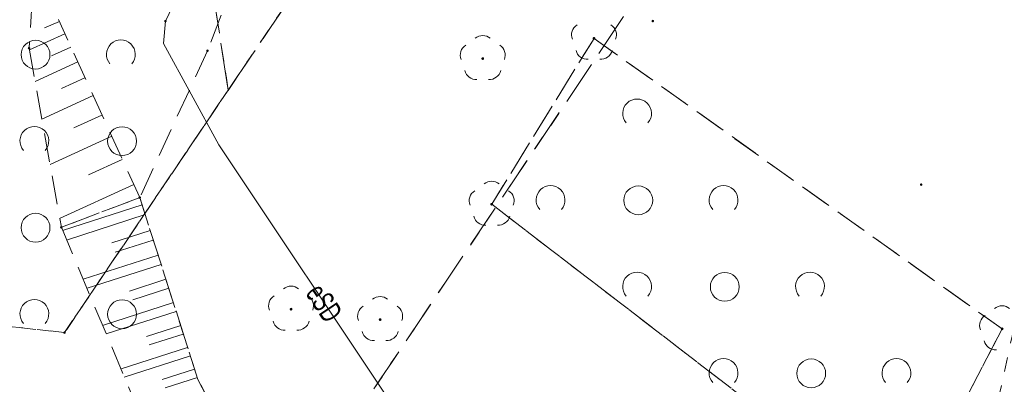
# Model space of a CAD drawing. Header units: metres. Extents: x 6541766 to 6542178, y 5894743 to 5895314.
# Tile 12 of 77: x 6541810 to 6541844, y 5895030 to 5895042. Entities that reach past the tile are written whole.
import ezdxf
from ezdxf.enums import TextEntityAlignment as Align

# ---------------------------------------------------------------- set-up
doc = ezdxf.new("R2010")
doc.units = ezdxf.units.M
for name, pattern in [('0.5_0.5', [1, 0.5, -0.5]), ('1.0_0.5', [1.5, 1, -0.5]), ('egkk-500', [2, 1.5, -0.5]), ('egug-500', [1, 0.5, -0.5])]:
    doc.linetypes.add(name, pattern=pattern)
for name, color, linetype in [('000 Inne (niezydentyfikowane)', 7, 'Continuous'), ('217-kontur klasyfikacyjny', 7, 'Continuous'), ('218-kontur użytku gruntowego', 7, 'Continuous'), ('219-działka ewidencyjna', 7, 'Continuous'), ('przewód elektroenergetyczny podziemny', 7, 'Continuous'), ('przewód elektroenergetyczny podziemny-Atr1', 7, 'Continuous'), ('skarpa nieumocniona', 7, 'Continuous'), ('zadrzewienie  zakrzewienie', 7, 'Continuous')]:
    doc.layers.add(name, color=color, linetype=linetype)
doc.layers.add('_dr_ścieki kd', color=36, linetype='Continuous', lineweight=30)
doc.layers.add('IE - podklad', color=8, linetype='Continuous', lineweight=9)

# ---------------------------------------------------------------- blocks, each defined once
blk = doc.blocks.new('blok - sanitarne pzt chelmza ng')
at = {"layer": '_dr_ścieki kd', "linetype": '0.5_0.5', "lineweight": 9}
blk.add_line((6542341.554, 5895017.543), (6542347.21, 5895043.405), dxfattribs=at)
at = {"layer": 'przewód elektroenergetyczny podziemny', "color": 1, "linetype": 'Continuous', "lineweight": 9}
for p, q in [((6542323.29, 5895059.36), (6542315.22, 5895042.39)), ((6542315.22, 5895042.39), (6542315.15, 5895041.61)), ((6542315.15, 5895041.61), (6542317.07, 5895038.1)), ((6542317.07, 5895038.1), (6542328.04, 5895021.7))]:
    blk.add_line(p, q, dxfattribs=at)
at = {"layer": 'przewód elektroenergetyczny podziemny-Atr1', "color": 1, "lineweight": 9, "width": 0.667}
blk.add_text('eSD', height=0.75, rotation=303.779, dxfattribs=at).set_placement((6542320.37, 5895033.16), align=Align.MIDDLE_LEFT)
blk.add_text('eSD', height=0.75, rotation=303.779, dxfattribs=at).set_placement((6542320.37, 5895033.16), align=Align.MIDDLE_LEFT)
blk = doc.blocks.new('blok - podklad szary rfqfqw')
at = {"color": 8, "linetype": 'Continuous', "lineweight": 9}
for centre in [(6541810.716, 5895041.226), (6541810.716, 5895041.226), (6541813.716, 5895038.226), (6541813.716, 5895038.226), (6541831.626, 5895036.176), (6541831.626, 5895036.176), (6541810.716, 5895035.226), (6541810.716, 5895035.226), (6541834.626, 5895033.176), (6541834.626, 5895033.176), (6541813.716, 5895032.226), (6541813.716, 5895032.226), (6541837.626, 5895030.176), (6541837.626, 5895030.176)]:
    blk.add_circle(centre, 0.5, dxfattribs=at)
for centre, radius, start, end in [((6541829.71, 5895041.914), 0.4, 121.308, 202.548), ((6541830.47, 5895041.914), 0.4, 337.452, 58.692), ((6541813.674, 5895041.237), 0.5, 318.85, 221.162), ((6541813.674, 5895041.237), 0.5, 318.85, 221.162), ((6541826.23, 5895041.49), 0.4, 49.272, 130.728), ((6541825.85, 5895041.214), 0.4, 121.308, 202.548), ((6541826.61, 5895041.214), 0.4, 337.452, 58.692), ((6541829.855, 5895041.466), 0.4, 193.221, 274.871), ((6541830.325, 5895041.466), 0.4, 265.129, 346.779), ((6541825.995, 5895040.766), 0.4, 193.221, 274.871), ((6541826.465, 5895040.766), 0.4, 265.129, 346.779), ((6541831.584, 5895039.187), 0.5, 318.85, 221.162), ((6541831.584, 5895039.187), 0.5, 318.85, 221.162), ((6541810.674, 5895038.237), 0.5, 318.85, 221.162), ((6541810.674, 5895038.237), 0.5, 318.85, 221.162), ((6541826.54, 5895036.44), 0.4, 49.272, 130.728), ((6541826.16, 5895036.164), 0.4, 121.308, 202.548), ((6541826.92, 5895036.164), 0.4, 337.452, 58.692), ((6541828.584, 5895036.187), 0.5, 318.85, 221.162), ((6541828.584, 5895036.187), 0.5, 318.85, 221.162), ((6541834.584, 5895036.187), 0.5, 318.85, 221.162), ((6541834.584, 5895036.187), 0.5, 318.85, 221.162), ((6541826.305, 5895035.716), 0.4, 193.221, 274.871), ((6541826.775, 5895035.716), 0.4, 265.129, 346.779), ((6541831.584, 5895033.187), 0.5, 318.85, 221.162), ((6541831.584, 5895033.187), 0.5, 318.85, 221.162), ((6541837.584, 5895033.187), 0.5, 318.85, 221.162), ((6541837.584, 5895033.187), 0.5, 318.85, 221.162), ((6541819.58, 5895032.8), 0.4, 49.272, 130.728), ((6541810.674, 5895032.237), 0.5, 318.85, 221.162), ((6541810.674, 5895032.237), 0.5, 318.85, 221.162), ((6541819.2, 5895032.524), 0.4, 121.308, 202.548), ((6541819.96, 5895032.524), 0.4, 337.452, 58.692), ((6541822.67, 5895032.44), 0.4, 49.272, 130.728), ((6541822.29, 5895032.164), 0.4, 121.308, 202.548), ((6541823.05, 5895032.164), 0.4, 337.452, 58.692), ((6541844.25, 5895032.12), 0.4, 49.272, 130.728), ((6541843.87, 5895031.844), 0.4, 121.308, 202.548), ((6541819.345, 5895032.076), 0.4, 193.221, 274.871), ((6541819.815, 5895032.076), 0.4, 265.129, 346.779), ((6541822.435, 5895031.716), 0.4, 193.221, 274.871), ((6541822.905, 5895031.716), 0.4, 265.129, 346.779), ((6541844.015, 5895031.396), 0.4, 193.221, 274.871), ((6541834.584, 5895030.187), 0.5, 318.85, 221.162), ((6541834.584, 5895030.187), 0.5, 318.85, 221.162), ((6541840.584, 5895030.187), 0.5, 318.85, 221.162), ((6541840.584, 5895030.187), 0.5, 318.85, 221.162)]:
    blk.add_arc(centre, radius, start, end, dxfattribs=at)
at = {"color": 8, "linetype": 'Continuous', "lineweight": 9, "extrusion": (0, 0, -1)}
for points in [[(-6541815.201, 5895042.349), (-6541815.179, 5895042.409), (-6541815.178, 5895042.374)], [(-6541815.201, 5895042.349), (-6541815.179, 5895042.409), (-6541815.178, 5895042.374)], [(-6541815.179, 5895042.409), (-6541815.201, 5895042.349), (-6541815.204, 5895042.432)], [(-6541815.179, 5895042.409), (-6541815.201, 5895042.349), (-6541815.204, 5895042.432)], [(-6541815.204, 5895042.432), (-6541815.201, 5895042.349), (-6541815.236, 5895042.348)], [(-6541815.204, 5895042.432), (-6541815.201, 5895042.349), (-6541815.236, 5895042.348)], [(-6541815.204, 5895042.432), (-6541815.236, 5895042.348), (-6541815.239, 5895042.431)], [(-6541815.204, 5895042.432), (-6541815.236, 5895042.348), (-6541815.239, 5895042.431)], [(-6541815.239, 5895042.431), (-6541815.236, 5895042.348), (-6541815.261, 5895042.371)], [(-6541815.239, 5895042.431), (-6541815.236, 5895042.348), (-6541815.261, 5895042.371)], [(-6541815.239, 5895042.431), (-6541815.261, 5895042.371), (-6541815.262, 5895042.406)], [(-6541815.239, 5895042.431), (-6541815.261, 5895042.371), (-6541815.262, 5895042.406)], [(-6541832.098, 5895042.358), (-6541832.098, 5895042.422), (-6541832.085, 5895042.39)], [(-6541832.098, 5895042.422), (-6541832.13, 5895042.345), (-6541832.13, 5895042.435)], [(-6541832.098, 5895042.422), (-6541832.098, 5895042.358), (-6541832.13, 5895042.345)], [(-6541832.13, 5895042.435), (-6541832.13, 5895042.345), (-6541832.162, 5895042.358)], [(-6541832.13, 5895042.435), (-6541832.162, 5895042.358), (-6541832.162, 5895042.422)], [(-6541832.162, 5895042.422), (-6541832.162, 5895042.358), (-6541832.175, 5895042.39)], [(-6541830.055, 5895041.755), (-6541830.055, 5895041.825), (-6541830.04, 5895041.79)], [(-6541830.055, 5895041.825), (-6541830.09, 5895041.74), (-6541830.09, 5895041.84)], [(-6541830.055, 5895041.825), (-6541830.055, 5895041.755), (-6541830.09, 5895041.74)], [(-6541830.09, 5895041.84), (-6541830.09, 5895041.74), (-6541830.125, 5895041.755)], [(-6541830.09, 5895041.84), (-6541830.125, 5895041.755), (-6541830.125, 5895041.825)], [(-6541830.125, 5895041.825), (-6541830.125, 5895041.755), (-6541830.14, 5895041.79)], [(-6541810.458, 5895041.418), (-6541810.458, 5895041.482), (-6541810.445, 5895041.45)], [(-6541810.458, 5895041.482), (-6541810.49, 5895041.405), (-6541810.49, 5895041.495)], [(-6541810.458, 5895041.482), (-6541810.458, 5895041.418), (-6541810.49, 5895041.405)], [(-6541810.49, 5895041.495), (-6541810.49, 5895041.405), (-6541810.522, 5895041.418)], [(-6541810.49, 5895041.495), (-6541810.522, 5895041.418), (-6541810.522, 5895041.482)], [(-6541810.522, 5895041.482), (-6541810.522, 5895041.418), (-6541810.535, 5895041.45)], [(-6541816.648, 5895041.328), (-6541816.648, 5895041.392), (-6541816.635, 5895041.36)], [(-6541816.648, 5895041.392), (-6541816.68, 5895041.315), (-6541816.68, 5895041.405)], [(-6541816.648, 5895041.392), (-6541816.648, 5895041.328), (-6541816.68, 5895041.315)], [(-6541816.68, 5895041.405), (-6541816.68, 5895041.315), (-6541816.712, 5895041.328)], [(-6541816.68, 5895041.405), (-6541816.712, 5895041.328), (-6541816.712, 5895041.392)], [(-6541816.712, 5895041.392), (-6541816.712, 5895041.328), (-6541816.725, 5895041.36)], [(-6541826.195, 5895041.055), (-6541826.195, 5895041.125), (-6541826.18, 5895041.09)], [(-6541826.195, 5895041.125), (-6541826.23, 5895041.04), (-6541826.23, 5895041.14)], [(-6541826.195, 5895041.125), (-6541826.195, 5895041.055), (-6541826.23, 5895041.04)], [(-6541826.23, 5895041.14), (-6541826.23, 5895041.04), (-6541826.265, 5895041.055)], [(-6541826.23, 5895041.14), (-6541826.265, 5895041.055), (-6541826.265, 5895041.125)], [(-6541826.265, 5895041.125), (-6541826.265, 5895041.055), (-6541826.28, 5895041.09)], [(-6541841.408, 5895036.688), (-6541841.408, 5895036.752), (-6541841.395, 5895036.72)], [(-6541841.408, 5895036.752), (-6541841.44, 5895036.675), (-6541841.44, 5895036.765)], [(-6541841.408, 5895036.752), (-6541841.408, 5895036.688), (-6541841.44, 5895036.675)], [(-6541841.44, 5895036.765), (-6541841.44, 5895036.675), (-6541841.472, 5895036.688)], [(-6541841.44, 5895036.765), (-6541841.472, 5895036.688), (-6541841.472, 5895036.752)], [(-6541841.472, 5895036.752), (-6541841.472, 5895036.688), (-6541841.485, 5895036.72)], [(-6541814.298, 5895036.238), (-6541814.298, 5895036.302), (-6541814.285, 5895036.27)], [(-6541814.298, 5895036.302), (-6541814.33, 5895036.225), (-6541814.33, 5895036.315)], [(-6541814.298, 5895036.302), (-6541814.298, 5895036.238), (-6541814.33, 5895036.225)], [(-6541814.33, 5895036.315), (-6541814.33, 5895036.225), (-6541814.362, 5895036.238)], [(-6541814.33, 5895036.315), (-6541814.362, 5895036.238), (-6541814.362, 5895036.302)], [(-6541814.362, 5895036.302), (-6541814.362, 5895036.238), (-6541814.375, 5895036.27)], [(-6541826.505, 5895036.005), (-6541826.505, 5895036.075), (-6541826.49, 5895036.04)], [(-6541826.505, 5895036.075), (-6541826.54, 5895035.99), (-6541826.54, 5895036.09)], [(-6541826.505, 5895036.075), (-6541826.505, 5895036.005), (-6541826.54, 5895035.99)], [(-6541826.54, 5895036.09), (-6541826.54, 5895035.99), (-6541826.575, 5895036.005)], [(-6541826.54, 5895036.09), (-6541826.575, 5895036.005), (-6541826.575, 5895036.075)], [(-6541826.575, 5895036.075), (-6541826.575, 5895036.005), (-6541826.59, 5895036.04)], [(-6541811.578, 5895035.208), (-6541811.578, 5895035.272), (-6541811.565, 5895035.24)], [(-6541811.578, 5895035.272), (-6541811.61, 5895035.195), (-6541811.61, 5895035.285)], [(-6541811.578, 5895035.272), (-6541811.578, 5895035.208), (-6541811.61, 5895035.195)], [(-6541811.61, 5895035.285), (-6541811.61, 5895035.195), (-6541811.642, 5895035.208)], [(-6541811.61, 5895035.285), (-6541811.642, 5895035.208), (-6541811.642, 5895035.272)], [(-6541811.642, 5895035.272), (-6541811.642, 5895035.208), (-6541811.655, 5895035.24)], [(-6541819.545, 5895032.365), (-6541819.545, 5895032.435), (-6541819.53, 5895032.4)], [(-6541819.545, 5895032.435), (-6541819.58, 5895032.35), (-6541819.58, 5895032.45)], [(-6541819.545, 5895032.435), (-6541819.545, 5895032.365), (-6541819.58, 5895032.35)], [(-6541819.58, 5895032.45), (-6541819.58, 5895032.35), (-6541819.615, 5895032.365)], [(-6541819.58, 5895032.45), (-6541819.615, 5895032.365), (-6541819.615, 5895032.435)], [(-6541819.615, 5895032.435), (-6541819.615, 5895032.365), (-6541819.63, 5895032.4)], [(-6541822.635, 5895032.005), (-6541822.635, 5895032.075), (-6541822.62, 5895032.04)], [(-6541822.635, 5895032.075), (-6541822.67, 5895031.99), (-6541822.67, 5895032.09)], [(-6541822.635, 5895032.075), (-6541822.635, 5895032.005), (-6541822.67, 5895031.99)], [(-6541822.67, 5895032.09), (-6541822.67, 5895031.99), (-6541822.705, 5895032.005)], [(-6541822.67, 5895032.09), (-6541822.705, 5895032.005), (-6541822.705, 5895032.075)], [(-6541822.705, 5895032.075), (-6541822.705, 5895032.005), (-6541822.72, 5895032.04)], [(-6541844.215, 5895031.685), (-6541844.215, 5895031.755), (-6541844.2, 5895031.72)], [(-6541844.215, 5895031.755), (-6541844.25, 5895031.67), (-6541844.25, 5895031.77)], [(-6541844.215, 5895031.755), (-6541844.215, 5895031.685), (-6541844.25, 5895031.67)], [(-6541844.25, 5895031.77), (-6541844.25, 5895031.67), (-6541844.285, 5895031.685)], [(-6541844.25, 5895031.77), (-6541844.285, 5895031.685), (-6541844.285, 5895031.755)], [(-6541844.285, 5895031.755), (-6541844.285, 5895031.685), (-6541844.3, 5895031.72)], [(-6541811.688, 5895031.558), (-6541811.688, 5895031.622), (-6541811.675, 5895031.59)], [(-6541811.688, 5895031.558), (-6541811.688, 5895031.622), (-6541811.675, 5895031.59)], [(-6541811.688, 5895031.622), (-6541811.72, 5895031.545), (-6541811.72, 5895031.635)], [(-6541811.688, 5895031.622), (-6541811.72, 5895031.545), (-6541811.72, 5895031.635)], [(-6541811.688, 5895031.622), (-6541811.688, 5895031.558), (-6541811.72, 5895031.545)], [(-6541811.688, 5895031.622), (-6541811.688, 5895031.558), (-6541811.72, 5895031.545)], [(-6541811.72, 5895031.635), (-6541811.72, 5895031.545), (-6541811.752, 5895031.558)], [(-6541811.72, 5895031.635), (-6541811.752, 5895031.558), (-6541811.752, 5895031.622)], [(-6541811.72, 5895031.635), (-6541811.72, 5895031.545), (-6541811.752, 5895031.558)], [(-6541811.72, 5895031.635), (-6541811.752, 5895031.558), (-6541811.752, 5895031.622)], [(-6541811.752, 5895031.622), (-6541811.752, 5895031.558), (-6541811.765, 5895031.59)], [(-6541811.752, 5895031.622), (-6541811.752, 5895031.558), (-6541811.765, 5895031.59)]]:
    blk.add_solid(points, dxfattribs=at)
at = {"layer": '000 Inne (niezydentyfikowane)', "color": 8, "linetype": 'Continuous', "lineweight": 9}
for p, q in [((6541811.54, 5895042.38), (6541811.03, 5895042.15)), ((6541811.73, 5895041.95), (6541810.5, 5895041.39)), ((6541811.94, 5895041.49), (6541811.27, 5895041.18)), ((6541812.18, 5895040.98), (6541810.7, 5895040.3)), ((6541812.43, 5895040.42), (6541811.62, 5895040.05)), ((6541812.71, 5895039.81), (6541810.93, 5895038.99)), ((6541813.02, 5895039.13), (6541812.04, 5895038.69)), ((6541813.36, 5895038.4), (6541811.22, 5895037.42)), ((6541813.72, 5895037.59), (6541812.55, 5895037.06)), ((6541814.12, 5895036.72), (6541811.55, 5895035.55)), ((6541814.41, 5895036.02), (6541811.65, 5895035.13)), ((6541814.52, 5895035.68), (6541811.79, 5895034.8)), ((6541814.69, 5895035.13), (6541813.36, 5895034.7)), ((6541814.8, 5895034.8), (6541813.48, 5895034.38)), ((6541814.97, 5895034.27), (6541812.37, 5895033.44)), ((6541815.07, 5895033.95), (6541812.5, 5895033.13)), ((6541815.24, 5895033.44), (6541813.97, 5895033.03)), ((6541815.34, 5895033.13), (6541814.09, 5895032.73)), ((6541815.5, 5895032.63), (6541813.04, 5895031.84)), ((6541815.59, 5895032.32), (6541813.16, 5895031.55)), ((6541815.75, 5895031.84), (6541814.56, 5895031.46)), ((6541815.84, 5895031.54), (6541814.66, 5895031.17)), ((6541815.99, 5895031.07), (6541813.68, 5895030.33)), ((6541816.09, 5895030.78), (6541813.79, 5895030.05)), ((6541816.23, 5895030.32), (6541815.11, 5895029.96)), ((6541816.33, 5895030.03), (6541815.21, 5895029.68))]:
    blk.add_line(p, q, dxfattribs=at)
at = {"layer": '217-kontur klasyfikacyjny', "color": 8, "linetype": 'egkk-500', "lineweight": 9}
for p, q in [((6541861.21, 5895087.38), (6541819.67, 5895025.49)), ((6541817.4, 5895040), (6541848.56, 5895086.12)), ((6541815.61, 5895051.5), (6541817.4, 5895040))]:
    blk.add_line(p, q, dxfattribs=at)
at = {"layer": '218-kontur użytku gruntowego', "color": 8, "linetype": 'egug-500', "lineweight": 9}
for p, q in [((6541819.67, 5895025.49), (6541861.21, 5895087.38)), ((6541861.21, 5895087.38), (6541819.67, 5895025.49)), ((6541848.56, 5895086.12), (6541817.4, 5895040)), ((6541817.4, 5895040), (6541848.56, 5895086.12)), ((6541817.4, 5895040), (6541815.61, 5895051.5)), ((6541815.61, 5895051.5), (6541817.4, 5895040)), ((6541811.72, 5895031.59), (6541817.4, 5895040)), ((6541817.4, 5895040), (6541811.72, 5895031.59)), ((6541817.4, 5895040), (6541811.72, 5895031.59)), ((6541802.82, 5895032.58), (6541811.72, 5895031.59)), ((6541811.72, 5895031.59), (6541802.82, 5895032.58)), ((6541811.72, 5895031.59), (6541802.82, 5895032.58))]:
    blk.add_line(p, q, dxfattribs=at)
at = {"layer": '219-działka ewidencyjna', "color": 8, "linetype": '0.5_0.5', "lineweight": 9}
for p, q in [((6541851.82, 5895090.95), (6541811.72, 5895031.59)), ((6541819.67, 5895025.49), (6541861.21, 5895087.38)), ((6541802.82, 5895032.58), (6541811.72, 5895031.59)), ((6541802.82, 5895032.58), (6541811.72, 5895031.59))]:
    blk.add_line(p, q, dxfattribs=at)
at = {"layer": 'skarpa nieumocniona', "color": 8, "linetype": '1.0_0.5', "lineweight": 9}
for p, q in [((6541810.89, 5895047.66), (6541810.49, 5895041.45)), ((6541810.89, 5895047.66), (6541810.49, 5895041.45)), ((6541814.33, 5895036.27), (6541811.51, 5895042.44)), ((6541814.33, 5895036.27), (6541811.51, 5895042.44)), ((6541810.49, 5895041.45), (6541811.61, 5895035.24)), ((6541810.49, 5895041.45), (6541811.61, 5895035.24)), ((6541814.33, 5895036.27), (6541811.61, 5895035.24)), ((6541814.33, 5895036.27), (6541811.61, 5895035.24)), ((6541811.61, 5895035.24), (6541814.33, 5895036.27)), ((6541811.61, 5895035.24), (6541814.33, 5895036.27)), ((6541814.33, 5895036.27), (6541811.61, 5895035.24)), ((6541814.33, 5895036.27), (6541811.61, 5895035.24)), ((6541816.35, 5895029.96), (6541814.33, 5895036.27)), ((6541816.35, 5895029.96), (6541814.33, 5895036.27)), ((6541816.35, 5895029.96), (6541814.33, 5895036.27)), ((6541816.35, 5895029.96), (6541814.33, 5895036.27)), ((6541811.61, 5895035.24), (6541814.83, 5895027.59)), ((6541811.61, 5895035.24), (6541814.83, 5895027.59)), ((6541811.61, 5895035.24), (6541814.83, 5895027.59)), ((6541811.61, 5895035.24), (6541814.83, 5895027.59)), ((6541819.69, 5895023.57), (6541816.35, 5895029.96)), ((6541819.69, 5895023.57), (6541816.35, 5895029.96)), ((6541818.24, 5895026.38), (6541816.35, 5895029.96)), ((6541818.24, 5895026.38), (6541816.35, 5895029.96))]:
    blk.add_line(p, q, dxfattribs=at)
at = {"layer": 'zadrzewienie  zakrzewienie', "color": 8, "linetype": '1.0_0.5', "lineweight": 9}
for p, q in [((6541821.42, 5895053.81), (6541816.68, 5895041.36)), ((6541826.54, 5895036.04), (6541830.09, 5895041.79)), ((6541830.09, 5895041.79), (6541826.54, 5895036.04)), ((6541830.09, 5895041.79), (6541844.25, 5895031.72)), ((6541844.25, 5895031.72), (6541830.09, 5895041.79)), ((6541816.68, 5895041.36), (6541814.33, 5895036.27)), ((6541814.33, 5895036.27), (6541816.35, 5895029.96)), ((6541840.8, 5895025.09), (6541826.54, 5895036.04)), ((6541826.54, 5895036.04), (6541840.8, 5895025.09)), ((6541844.25, 5895031.72), (6541840.8, 5895025.09)), ((6541840.8, 5895025.09), (6541844.25, 5895031.72)), ((6541816.35, 5895029.96), (6541819.69, 5895023.57))]:
    blk.add_line(p, q, dxfattribs=at)

msp = doc.modelspace()

# ---------------------------------------------------------------- block references
at = {"layer": '_dr_ścieki kd', "lineweight": 9}
msp.add_blockref('blok - sanitarne pzt chelmza ng', (-500, 0), dxfattribs=at)
at = {"layer": 'IE - podklad'}
msp.add_blockref('blok - podklad szary rfqfqw', (0, 0), dxfattribs=at)

doc.saveas('drawing.dxf')
